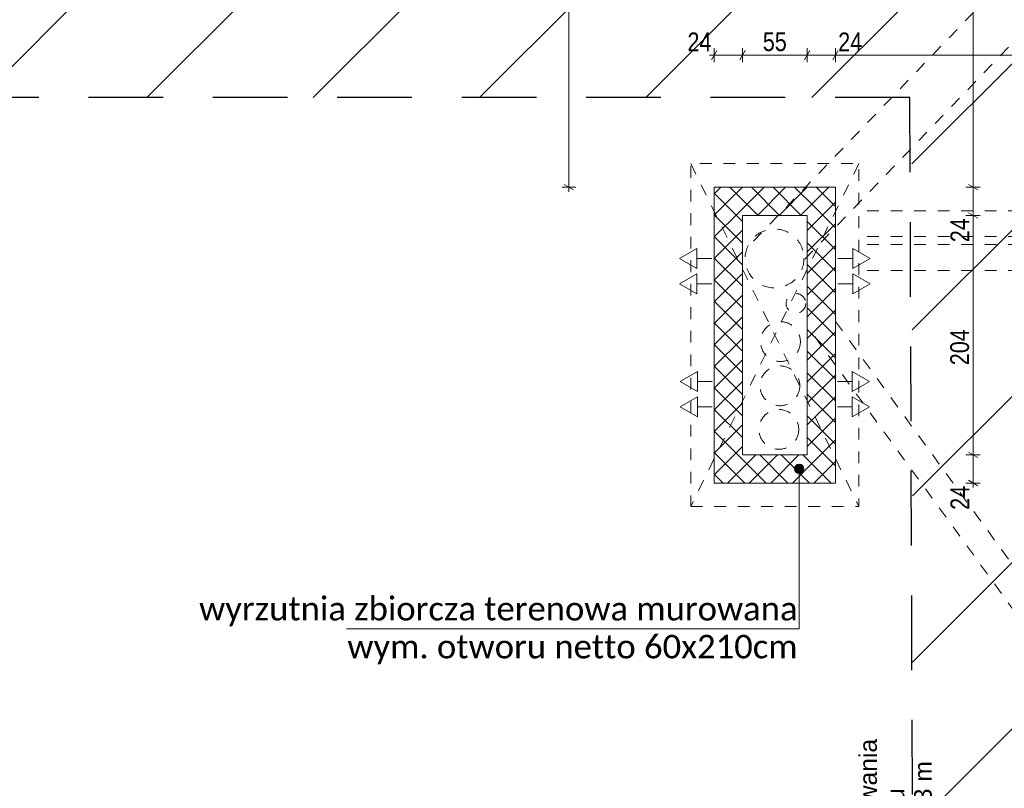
# Model space of a CAD drawing. Header units: centimetres. Extents: x 18292 to 3593338517, y 11794 to 62103.
# Tile 60 of 147: x 898354941 to 898355779, y 54859 to 55513. Entities that reach past the tile are written whole.
import ezdxf

# ---------------------------------------------------------------- set-up
doc = ezdxf.new("R2010")
doc.units = ezdxf.units.CM
doc.header["$MEASUREMENT"] = 0
doc.linetypes.add('Dashed-002', pattern=[20, 10, -10])
doc.linetypes.add('Long Dashed', pattern=[105.83333, 63.499999, -42.333331])
for name, color, linetype in [('499-Wymiary i opisy', 7, 'Continuous'), ('__PROJEKTOWANE', 7, 'Continuous'), ('__PROJEKTOWANE_WYPOSAŻENIE', 7, 'Continuous')]:
    doc.layers.add(name, color=color, linetype=linetype)
doc.styles.add('GENERATED_STYLE_2', font='txt')
doc.styles.add('GENERATED_STYLE_4', font='txt')
doc.styles.add('GENERATED_STYLE_7', font='txt')
doc.dimstyles.new('GENERATED_STYLE__1', dxfattribs={"dimtxt": 16, "dimasz": 6.08, "dimexe": 0.18, "dimexo": 0.0625, "dimgap": 0.09, "dimtad": 1, "dimtih": 1, "dimtoh": 1, "dimdec": 0, "dimzin": 0, "dimdsep": 46, "dimtxsty": 'GENERATED_STYLE_4', "dimblk": 'ARROWHEAD_2', "dimblk1": 'ARROWHEAD_2', "dimblk2": 'ARROWHEAD_2', "dimcen": 0.09, "dimse1": 1, "dimse2": 1, "dimclrd": 7, "dimclre": 7, "dimclrt": 7, "dimadec": 0, "dimazin": 0, "dimtfac": 1, "dimtdec": 4, "dimtmove": 0, "dimatfit": 3, "dimfxl": 0, "dimtolj": 1, "dimtzin": 0, "dimarcsym": 0})
doc.dimstyles.new('GENERATED_STYLE__4', dxfattribs={"dimtxt": 16, "dimasz": 6.08, "dimexe": 0.18, "dimexo": 0.0625, "dimgap": 0.09, "dimtad": 1, "dimdec": 0, "dimzin": 0, "dimdsep": 46, "dimtxsty": 'GENERATED_STYLE_4', "dimblk": 'ARROWHEAD_2', "dimblk1": 'ARROWHEAD_2', "dimblk2": 'ARROWHEAD_2', "dimcen": 0.09, "dimse1": 1, "dimse2": 1, "dimclrd": 7, "dimclre": 7, "dimclrt": 7, "dimadec": 0, "dimazin": 0, "dimtfac": 1, "dimtdec": 4, "dimtmove": 0, "dimatfit": 3, "dimfxl": 0, "dimtolj": 1, "dimtzin": 0, "dimarcsym": 0})
pattern_1 = [(45, (903196041.254, 3898003.605), (-9.192387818, 9.192387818), []), (135, (903196041.254, 3898003.605), (9.192387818, 9.192387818), [])]

# ---------------------------------------------------------------- blocks, each defined once
blk = doc.blocks.new('*D445', base_point=(903196041.25, 3898003.61))
at = {"layer": '499-Wymiary i opisy', "color": 7, "linetype": 'Continuous', "lineweight": 13}
for p, q in [((898355757.99, 55142.85), (898355745.99, 55142.85)), ((898355747.99, 55145.16), (898355755.99, 55140.55)), ((898355751.99, 55118.85), (898355751.99, 55142.85)), ((898355757.99, 55118.85), (898355745.99, 55118.85)), ((898355747.99, 55121.16), (898355755.99, 55116.55)), ((898355751.99, 55114.94), (898355751.99, 55118.85))]:
    blk.add_line(p, q, dxfattribs=at)
at = {"layer": '499-Wymiary i opisy', "color": 7, "lineweight": 13, "insert": (898355748.79, 55096.06), "char_height": 16, "attachment_point": 7, "rotation": 90, "style": 'GENERATED_STYLE_4'}
blk.add_mtext('\\A1;{\\pql;\\fArial Narrow|b0|i0|c238|p34;24}', dxfattribs=at)
blk = doc.blocks.new('ARROWHEAD_2')
at = {"color": 0, "linetype": 'Continuous', "lineweight": 0}
for p, q in [((0, 0), (-1, 0)), ((-0.38, -0.66), (0.38, 0.66))]:
    blk.add_line(p, q, dxfattribs=at)
blk = doc.blocks.new('*D446', base_point=(903196041.25, 3898003.61))
at = {"layer": '499-Wymiary i opisy', "color": 7, "linetype": 'Continuous', "lineweight": 13}
for p, q in [((898355757.99, 55346.49), (898355745.99, 55346.49)), ((898355747.99, 55348.8), (898355755.99, 55344.18)), ((898355751.99, 55142.85), (898355751.99, 55346.49)), ((898355757.99, 55142.85), (898355745.99, 55142.85)), ((898355747.99, 55145.16), (898355755.99, 55140.55))]:
    blk.add_line(p, q, dxfattribs=at)
at = {"layer": '499-Wymiary i opisy', "color": 7, "lineweight": 13, "char_height": 16, "attachment_point": 7, "rotation": 90, "style": 'GENERATED_STYLE_4'}
for s, insert in [('\\A1;{\\pql;\\fArial Narrow|b0|i0|c238|p34;24}', (898355748.79, 55323.7)), ('\\A1;{\\pql;\\fArial Narrow|b0|i0|c238|p34;204}', (898355748.79, 55219.07))]:
    blk.add_mtext(s, dxfattribs=dict(at, insert=insert))
blk = doc.blocks.new('*D447', base_point=(903196041.25, 3898003.61))
at = {"layer": '499-Wymiary i opisy', "color": 7, "linetype": 'Continuous', "lineweight": 13}
for p, q in [((898355757.99, 55370.49), (898355745.99, 55370.49)), ((898355747.99, 55372.8), (898355755.99, 55368.18)), ((898355751.99, 55346.49), (898355751.99, 55370.49)), ((898355757.99, 55346.49), (898355745.99, 55346.49)), ((898355747.99, 55348.8), (898355755.99, 55344.18))]:
    blk.add_line(p, q, dxfattribs=at)
blk = doc.blocks.new('*D448', base_point=(903196041.25, 3898003.61))
at = {"layer": '499-Wymiary i opisy', "color": 7, "linetype": 'Continuous', "lineweight": 13}
for p, q in [((898355757.99, 55770.49), (898355745.99, 55770.49)), ((898355755.99, 55768.18), (898355747.99, 55772.8)), ((898355751.99, 55770.49), (898355751.99, 55774.41)), ((898355751.99, 55370.49), (898355751.99, 55770.49)), ((898355757.99, 55370.49), (898355745.99, 55370.49)), ((898355747.99, 55372.8), (898355755.99, 55368.18))]:
    blk.add_line(p, q, dxfattribs=at)
at = {"layer": '499-Wymiary i opisy', "color": 7, "lineweight": 13, "insert": (898355748.79, 55555.13), "char_height": 16, "attachment_point": 7, "rotation": 90, "style": 'GENERATED_STYLE_4'}
blk.add_mtext('\\A1;{\\pql;\\fArial Narrow|b0|i0|c238|p34;400}', dxfattribs=at)
blk = doc.blocks.new('*D550', base_point=(903196041.25, 3898003.61))
at = {"layer": '499-Wymiary i opisy', "color": 7, "linetype": 'Continuous', "lineweight": 13}
for p, q in [((898355534.18, 55486.86), (898355529.57, 55478.86)), ((898355531.88, 55476.86), (898355531.88, 55488.86)), ((898355558.18, 55486.86), (898355553.57, 55478.86)), ((898355555.88, 55476.86), (898355555.88, 55488.86)), ((898355527.96, 55482.86), (898355531.88, 55482.86)), ((898355531.88, 55482.86), (898355555.88, 55482.86))]:
    blk.add_line(p, q, dxfattribs=at)
at = {"layer": '499-Wymiary i opisy', "color": 7, "lineweight": 13, "insert": (898355509.08, 55486.06), "char_height": 16, "attachment_point": 7, "style": 'GENERATED_STYLE_4'}
blk.add_mtext('\\A1;{\\pql;\\fArial Narrow|b0|i0|c238|p34;24}', dxfattribs=at)
blk = doc.blocks.new('*D551', base_point=(903196041.25, 3898003.61))
at = {"layer": '499-Wymiary i opisy', "color": 7, "linetype": 'Continuous', "lineweight": 13}
for p, q in [((898355558.18, 55486.86), (898355553.57, 55478.86)), ((898355555.88, 55476.86), (898355555.88, 55488.86)), ((898355613.28, 55486.86), (898355608.66, 55478.86)), ((898355610.97, 55476.86), (898355610.97, 55488.86)), ((898355555.88, 55482.86), (898355610.97, 55482.86))]:
    blk.add_line(p, q, dxfattribs=at)
at = {"layer": '499-Wymiary i opisy', "color": 7, "lineweight": 13, "insert": (898355573.18, 55486.06), "char_height": 16, "attachment_point": 7, "style": 'GENERATED_STYLE_4'}
blk.add_mtext('\\A1;{\\pql;\\fArial Narrow|b0|i0|c238|p34;55}', dxfattribs=at)
blk = doc.blocks.new('*D552', base_point=(903196041.25, 3898003.61))
at = {"layer": '499-Wymiary i opisy', "color": 7, "linetype": 'Continuous', "lineweight": 13}
for p, q in [((898355613.28, 55486.86), (898355608.66, 55478.86)), ((898355610.97, 55476.86), (898355610.97, 55488.86)), ((898355637.28, 55486.86), (898355632.66, 55478.86)), ((898355634.97, 55476.86), (898355634.97, 55488.86)), ((898355610.97, 55482.86), (898355634.97, 55482.86))]:
    blk.add_line(p, q, dxfattribs=at)
blk = doc.blocks.new('*D553', base_point=(903196041.25, 3898003.61))
at = {"layer": '499-Wymiary i opisy', "color": 7, "linetype": 'Continuous', "lineweight": 13}
for p, q in [((898355637.28, 55486.86), (898355632.66, 55478.86)), ((898355634.97, 55476.86), (898355634.97, 55488.86)), ((898356037.28, 55486.86), (898356032.66, 55478.86)), ((898356034.97, 55476.86), (898356034.97, 55488.86)), ((898355634.97, 55482.86), (898356034.97, 55482.86))]:
    blk.add_line(p, q, dxfattribs=at)
at = {"layer": '499-Wymiary i opisy', "color": 7, "lineweight": 13, "char_height": 16, "attachment_point": 7, "style": 'GENERATED_STYLE_4'}
for s, insert in [('\\A1;{\\pql;\\fArial Narrow|b0|i0|c238|p34;24}', (898355637.28, 55486.06)), ('\\A1;{\\pql;\\fArial Narrow|b0|i0|c238|p34;400}', (898355829.85, 55486.06))]:
    blk.add_mtext(s, dxfattribs=dict(at, insert=insert))
blk = doc.blocks.new('*D558', base_point=(903196041.25, 3898003.61))
at = {"layer": '499-Wymiary i opisy', "color": 7, "linetype": 'Continuous', "lineweight": 13}
for p, q in [((898355414.11, 55770.49), (898355402.11, 55770.49)), ((898355412.11, 55768.18), (898355404.11, 55772.8)), ((898355408.11, 55770.49), (898355408.11, 55774.41)), ((898355408.11, 55370.49), (898355408.11, 55770.49)), ((898355414.11, 55370.49), (898355402.11, 55370.49)), ((898355404.11, 55372.8), (898355412.11, 55368.18)), ((898355408.11, 55366.58), (898355408.11, 55370.49))]:
    blk.add_line(p, q, dxfattribs=at)
at = {"layer": '499-Wymiary i opisy', "color": 7, "lineweight": 13, "insert": (898355404.91, 55555.13), "char_height": 16, "attachment_point": 7, "rotation": 90, "style": 'GENERATED_STYLE_4'}
blk.add_mtext('\\A1;{\\pql;\\fArial Narrow|b0|i0|c238|p34;400}', dxfattribs=at)

msp = doc.modelspace()

# ---------------------------------------------------------------- hatches: boundary and pattern name
at = {"layer": '__PROJEKTOWANE', "linetype": 'Continuous', "lineweight": 13}
h = msp.add_hatch(dxfattribs=at)
h.set_pattern_fill('Bloczki_ceramiczne_kopia_8A', color=150, style=0, pattern_type=2)
h.set_pattern_definition([(45, (903196041.25, 3898003.61), (-70.7106781, 70.7106781), [])])
h.paths.add_polyline_path([(898357581.97, 54617.49), (898357881.97, 54617.49), (898357881.97, 55810.49), (898357600.97, 55810.49), (898357600.97, 56706.54), (898357961.07, 56706.54), (898357959.15, 56167.49), (898358238.97, 56167.49), (898358238.97, 54260.49), (898357938.97, 54260.49), (898357938.97, 53759.49), (898355999.97, 53759.49), (898355999.97, 54560.49), (898355701, 54560.49), (898355699.98, 55446.69), (898353981.16, 55446.61), (898353981.16, 55792.49), (898356056.97, 55792.49), (898356056.97, 54917.49), (898356356.97, 54917.49), (898356356.97, 54116.49), (898357581.97, 54116.49)])
at = {"layer": '__PROJEKTOWANE', "linetype": 'Continuous', "lineweight": 0, "true_color": 0x000000}
h = msp.add_hatch(dxfattribs=at)
h.set_pattern_fill('Concrete_Block_0006', color=18, style=0, pattern_type=2)
h.set_pattern_definition(pattern_1)
h.paths.add_polyline_path([(898355555.88, 55346.49), (898355610.97, 55346.49), (898355634.97, 55370.49), (898355531.88, 55370.49)])
h = msp.add_hatch(dxfattribs=at)
h.set_pattern_fill('Concrete_Block_0006', color=18, style=0, pattern_type=2)
h.set_pattern_definition(pattern_1)
h.paths.add_polyline_path([(898355531.88, 55370.49), (898355531.88, 55118.85), (898355555.88, 55142.85), (898355555.88, 55346.49)])
h = msp.add_hatch(dxfattribs=at)
h.set_pattern_fill('Concrete_Block_0006', color=18, style=0, pattern_type=2)
h.set_pattern_definition(pattern_1)
h.paths.add_polyline_path([(898355610.97, 55346.49), (898355610.97, 55142.85), (898355634.97, 55118.85), (898355634.97, 55370.49)])
h = msp.add_hatch(dxfattribs=at)
h.set_pattern_fill('Concrete_Block_0006', color=18, style=0, pattern_type=2)
h.set_pattern_definition(pattern_1)
h.paths.add_polyline_path([(898355531.88, 55118.85), (898355634.97, 55118.85), (898355610.97, 55142.85), (898355555.88, 55142.85)])
at = {"layer": '__PROJEKTOWANE', "linetype": 'Continuous', "lineweight": 13}
msp.add_hatch(color=150, dxfattribs=at).paths.add_polyline_path([(898355600.18, 55130.85), (898355600.48, 55129.32), (898355601.35, 55128.03), (898355602.65, 55127.16), (898355604.18, 55126.85), (898355605.71, 55127.16), (898355607.01, 55128.03), (898355607.87, 55129.32), (898355608.18, 55130.85), (898355607.87, 55132.39), (898355607.01, 55133.68), (898355605.71, 55134.55), (898355604.18, 55134.85), (898355602.65, 55134.55), (898355601.35, 55133.68), (898355600.48, 55132.39)])

# ---------------------------------------------------------------- linework, layer by layer
at = {"layer": '__PROJEKTOWANE', "color": 7, "linetype": 'Long Dashed', "lineweight": 25}
msp.add_line((898355698.09, 55446.62), (898353981.16, 55446.62), dxfattribs=at)
at = {"layer": '__PROJEKTOWANE', "color": 7, "linetype": 'Continuous', "lineweight": 13}
for p, q in [((898355502.36, 55309.9), (898355517.09, 55318.4)), ((898355517.09, 55318.4), (898355517.09, 55301.4)), ((898355664.48, 55309.9), (898355649.76, 55318.4)), ((898355649.76, 55301.4), (898355649.76, 55318.4)), ((898355502.36, 55309.9), (898355517.09, 55301.4)), ((898355529.73, 55309.9), (898355517.09, 55309.9)), ((898355637.11, 55309.9), (898355649.76, 55309.9)), ((898355664.48, 55309.9), (898355649.76, 55301.4)), ((898355502.36, 55288.34), (898355517.09, 55296.84)), ((898355517.09, 55296.84), (898355517.09, 55279.84)), ((898355664.48, 55288.34), (898355649.76, 55296.84)), ((898355649.76, 55279.84), (898355649.76, 55296.84)), ((898355502.36, 55288.34), (898355517.09, 55279.84)), ((898355529.73, 55288.34), (898355517.09, 55288.34)), ((898355637.11, 55288.34), (898355649.76, 55288.34)), ((898355664.48, 55288.34), (898355649.76, 55279.84)), ((898355502.86, 55205.24), (898355517.59, 55213.74)), ((898355517.59, 55213.74), (898355517.59, 55196.74)), ((898355663.98, 55205.24), (898355649.26, 55213.74)), ((898355649.26, 55196.74), (898355649.26, 55213.74)), ((898355502.86, 55205.24), (898355517.59, 55196.74)), ((898355530.23, 55205.24), (898355517.59, 55205.24)), ((898355636.61, 55205.24), (898355649.26, 55205.24)), ((898355663.98, 55205.24), (898355649.26, 55196.74)), ((898355502.86, 55183.68), (898355517.59, 55192.18)), ((898355517.59, 55192.18), (898355517.59, 55175.18)), ((898355663.98, 55183.68), (898355649.26, 55192.18)), ((898355649.26, 55175.18), (898355649.26, 55192.18)), ((898355502.86, 55183.68), (898355517.59, 55175.18)), ((898355530.23, 55183.68), (898355517.59, 55183.68)), ((898355636.61, 55183.68), (898355649.26, 55183.68)), ((898355663.98, 55183.68), (898355649.26, 55175.18))]:
    msp.add_line(p, q, dxfattribs=at)
at = {"layer": '__PROJEKTOWANE', "color": 150, "linetype": 'Continuous', "lineweight": 13}
for p, q in [((898355604.18, 54994.82), (898355604.18, 55126.85)), ((898355219.15, 54994.82), (898355604.18, 54994.82))]:
    msp.add_line(p, q, dxfattribs=at)
at = {"layer": '__PROJEKTOWANE', "color": 7, "linetype": 'Long Dashed', "lineweight": 25, "flags": 128}
msp.add_lwpolyline([(898355698.06, 55446.62), (898355701.1, 54560.49), (898355999.97, 54560.49), (898355999.97, 53759.49), (898357938.97, 53759.49), (898357938.97, 54260.49), (898358238.97, 54260.49), (898358238.97, 56167.49), (898357959.15, 56167.49), (898357960.97, 56678.32)], dxfattribs=at)
at = {"layer": '__PROJEKTOWANE', "color": 150, "linetype": 'Continuous', "lineweight": 13, "flags": 128}
for points in [[(898355634.97, 55370.49), (898355531.88, 55370.49)], [(898355531.88, 55370.49), (898355531.88, 55118.85)], [(898355634.97, 55118.85), (898355634.97, 55370.49)], [(898355555.88, 55346.49), (898355610.97, 55346.49)], [(898355555.88, 55142.85), (898355555.88, 55346.49)], [(898355610.97, 55346.49), (898355610.97, 55142.85)], [(898355610.97, 55142.85), (898355555.88, 55142.85)], [(898355531.88, 55118.85), (898355634.97, 55118.85)]]:
    msp.add_lwpolyline(points, dxfattribs=at)
at = {"layer": '__PROJEKTOWANE', "color": 150, "linetype": 'Continuous', "lineweight": 13}
msp.add_circle((898355604.18, 55130.85), 4, dxfattribs=at)
at = {"layer": '__PROJEKTOWANE_WYPOSAŻENIE', "color": 7, "linetype": 'Dashed-002', "lineweight": 13}
for p, q in [((898355511.88, 55390.49), (898355654.97, 55098.85)), ((898355654.97, 55390.49), (898355511.88, 55098.85))]:
    msp.add_line(p, q, dxfattribs=at)
at = {"layer": '__PROJEKTOWANE_WYPOSAŻENIE', "color": 7, "linetype": 'Dashed-002', "lineweight": 13, "flags": 128}
for points in [[(898355565.26, 55324.47), (898355977.97, 55753.87)], [(898355608.86, 55309.22), (898356019.97, 55736.95)], [(898355661.97, 55350.37), (898356002.23, 55350.37)], [(898355661.97, 55328.43), (898356024.17, 55328.43)], [(898355661.97, 55321.66), (898356084.97, 55321.66)], [(898355661.97, 55299.72), (898356084.97, 55299.72)], [(898355635.05, 55256.29), (898356045.71, 54691.65)], [(898355617.31, 55243.38), (898356035.22, 54668.78)]]:
    msp.add_lwpolyline(points, dxfattribs=at)
msp.add_lwpolyline([(898355511.88, 55098.85), (898355654.97, 55098.85), (898355654.97, 55390.49), (898355511.88, 55390.49)], close=True, dxfattribs=at)
at = {"layer": '__PROJEKTOWANE_WYPOSAŻENIE', "color": 7, "linetype": 'Dashed-002', "lineweight": 13}
for centre, radius in [((898355583.18, 55309.86), 25.01), ((898355601.36, 55271.66), 8.37), ((898355588.21, 55239.1), 16.92), ((898355587.72, 55201.54), 16.92), ((898355586.82, 55164.48), 16.92)]:
    msp.add_circle(centre, radius, dxfattribs=at)

# ---------------------------------------------------------------- texts
at = {"layer": '__PROJEKTOWANE', "color": 150, "linetype": 'Continuous', "lineweight": 13, "insert": (898355602.71, 54964.69), "char_height": 20, "attachment_point": 9, "line_spacing_factor": 0.967313, "style": 'GENERATED_STYLE_7'}
msp.add_mtext('\\A1;{\\pqr;\\fCalibri Light|b0|i0|c238|p34;wyrzutnia zbiorcza terenowa murowana\\P\\pqr;\\fCalibri Light|b0|i0|c238|p34;wym. otworu netto 60x210cm}', dxfattribs=at)
at = {"layer": '__PROJEKTOWANE_WYPOSAŻENIE', "color": 150, "linetype": 'Continuous', "lineweight": 13, "insert": (898355655.23, 54770.79), "char_height": 15, "attachment_point": 2, "rotation": 90, "line_spacing_factor": 0.93223, "style": 'GENERATED_STYLE_2'}
msp.add_mtext('\\A1;{\\pqc;\\fArial|b0|i0|c238|p38;granica strefy zagruzowania \\P\\pqc;\\fArial|b0|i0|c238|p38;w poziomie parteru\\P\\pqc;\\fArial|b0|i0|c238|p38;1/3 H budynku = 3,03 m}', dxfattribs=at)

# ---------------------------------------------------------------- dimensions: what is measured, and where the dimension line sits
at = {"layer": '499-Wymiary i opisy', "color": 7, "linetype": 'Continuous', "lineweight": 13}
for base, p1, p2, picture, middle in [((898355408.11, 55770.49), (898355634.97, 55370.49), (898356034.97, 55770.49), '*D558', (898355396.91, 55573.43)), ((898355751.99, 55770.49), (898355634.97, 55370.49), (898355773.97, 55770.49), '*D448', (898355740.79, 55573.43)), ((898355751.99, 55370.49), (898355610.97, 55346.49), (898355634.97, 55370.49), '*D447', (898355740.79, 55335.9)), ((898355751.99, 55346.49), (898355610.97, 55142.85), (898355610.97, 55346.49), '*D446', (898355740.79, 55237.37)), ((898355751.99, 55142.85), (898355634.97, 55118.85), (898355610.97, 55142.85), '*D445', (898355740.79, 55108.26))]:
    dim = msp.add_linear_dim(base=base, p1=p1, p2=p2, angle=90, dimstyle='GENERATED_STYLE__4', dxfattribs=at)
    dim.commit()
    dim.dimension.update_dxf_attribs({"geometry": picture, "text_midpoint": middle, "dimtype": 160, "text_rotation": 90})
for base, p1, p2, picture, middle in [((898355555.88, 55482.86), (898355531.88, 55370.49), (898355555.88, 55346.49), '*D550', (898355521.28, 55494.06)), ((898355610.97, 55482.86), (898355555.88, 55346.49), (898355610.97, 55346.49), '*D551', (898355585.38, 55494.06)), ((898356034.97, 55482.86), (898355634.97, 55370.49), (898356034.97, 55370.49), '*D553', (898355848.14, 55494.06)), ((898355634.97, 55482.86), (898355610.97, 55346.49), (898355634.97, 55370.49), '*D552', (898355649.48, 55494.06))]:
    dim = msp.add_linear_dim(base=base, p1=p1, p2=p2, dimstyle='GENERATED_STYLE__1', dxfattribs=at)
    dim.commit()
    dim.dimension.update_dxf_attribs({"geometry": picture, "text_midpoint": middle, "dimtype": 160})

doc.saveas('drawing.dxf')
